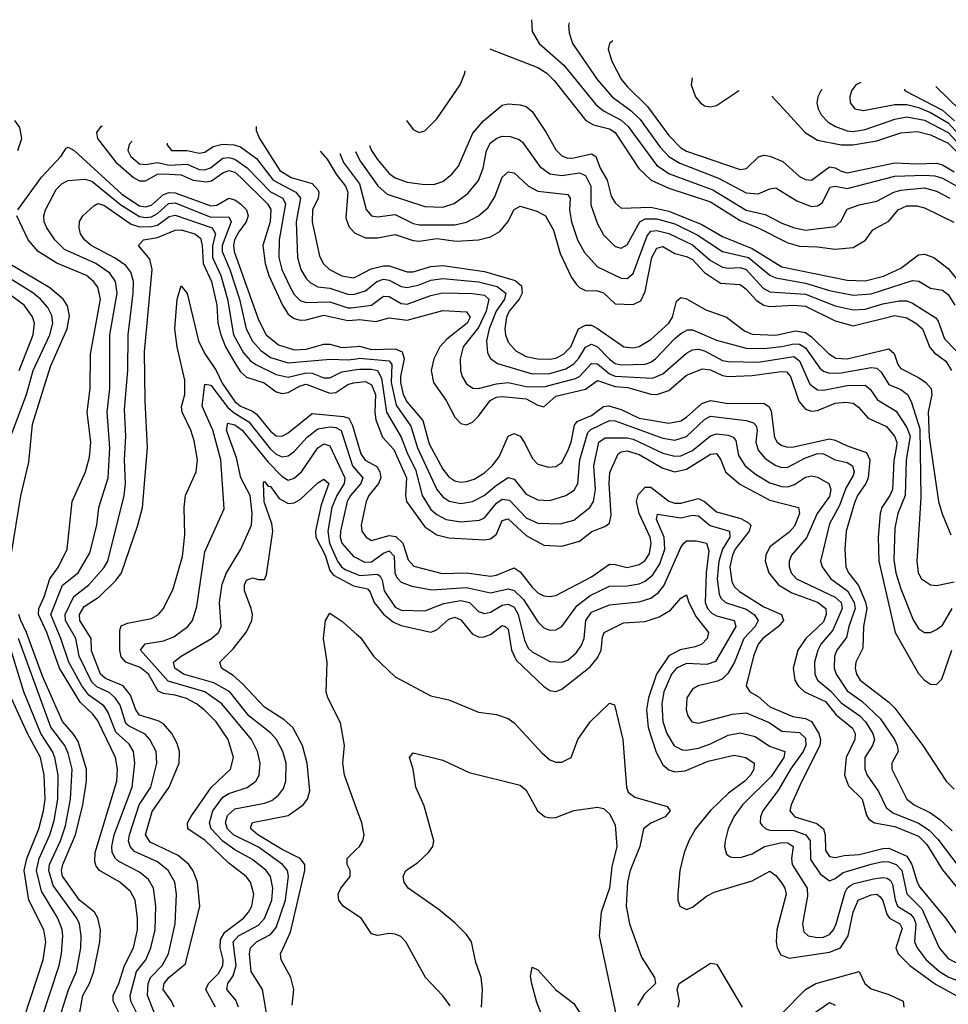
# Model space of a CAD drawing. Header units: inches. Extents: x 1305375 to 1407406, y 744550 to 841633.
# Tile 243 of 256: x 1338867 to 1341990, y 834440 to 837749. Entities that reach past the tile are written whole.
import ezdxf

# ---------------------------------------------------------------- set-up
doc = ezdxf.new("R2010")
doc.units = ezdxf.units.IN
doc.header["$MEASUREMENT"] = 0
doc.layers.add('B3833', color=7, linetype='Continuous')
doc.layers.add('B3843', color=7, linetype='Continuous')

msp = doc.modelspace()

# ---------------------------------------------------------------- linework, layer by layer
at = {"layer": 'B3833', "color": 5}
msp.add_line((1339996.2, 837306.1, 1760), (1340000, 837298.5, 1760), dxfattribs=at)
for points, elevation in [([(1338860.6, 837310), (1338873.7, 837350), (1338867.4, 837387.4), (1338851.1, 837411.1)], 1620), ([(1339145.7, 837391.3), (1339139.3, 837390), (1339125.2, 837370), (1339128.9, 837350), (1339190, 837270.1), (1339250, 837218.7), (1339270, 837208.1), (1339290, 837207.8), (1339330, 837229.7), (1339350, 837230.9), (1339410, 837227.5), (1339450, 837209.9), (1339495, 837205), (1339511.9, 837208.1), (1339550, 837235.1), (1339570, 837242.8), (1339590, 837236.6), (1339610, 837220), (1339700.1, 837130), (1339711.7, 837111.7), (1339709.7, 837070), (1339684.5, 836990), (1339692.4, 836930), (1339705.2, 836890), (1339750.4, 836790.4), (1339770, 836760.1), (1339790, 836745), (1339810, 836739.2), (1339830, 836740.1), (1339890, 836756.6), (1339970, 836738.1), (1340000, 836741.2)], 1620), ([(1339662.5, 837390.4), (1339661.7, 837390), (1339662.5, 837377.5), (1339673.9, 837350), (1339742.2, 837242.2), (1339779.6, 837219.6), (1339850, 837199.1), (1339870, 837177.2), (1339873.3, 837170), (1339870.6, 837150), (1339851.1, 837110), (1339850.3, 837070), (1339875.1, 836955.1), (1339889.2, 836929.2), (1339908.4, 836910), (1339950, 836888.6), (1339990, 836881.4), (1340000, 836886.6)], 1680), ([(1339244.8, 837341.2), (1339235.1, 837330), (1339230.8, 837310), (1339241.2, 837290), (1339270, 837265.1), (1339290, 837262.9), (1339330, 837269), (1339370, 837260.9), (1339430, 837263.4), (1339470, 837246.2), (1339490, 837245.1), (1339508.4, 837251.6), (1339550, 837284), (1339570, 837286.1), (1339590, 837281), (1339631.9, 837251.9), (1339710, 837171), (1339752.2, 837150), (1339760.5, 837130), (1339739.4, 837010), (1339738.8, 836950), (1339748.4, 836910), (1339776.3, 836850), (1339790, 836825.8), (1339810, 836805.9), (1339830, 836798.8), (1339910, 836800.9), (1339970, 836781.3), (1339981.5, 836781.5), (1340000, 836783.7)], 1640), ([(1339362.4, 837334.3), (1339361.5, 837330), (1339376.9, 837310), (1339430, 837309.8), (1339470, 837300.5), (1339490, 837304), (1339517.2, 837322.8), (1339548.7, 837331.3), (1339588.7, 837328.7), (1339610, 837322.3), (1339662.8, 837282.8), (1339718.9, 837210), (1339795.5, 837170), (1339811, 837150), (1339796.2, 837070), (1339801.1, 836950), (1339812.8, 836910), (1339830, 836880.1), (1339844.7, 836864.7), (1339870, 836851.5), (1339910, 836847), (1339970, 836827.4), (1339990, 836826.2), (1340000, 836829.1)], 1660), ([(1338860.9, 837110), (1338939.7, 837220.3), (1339004.8, 837290), (1339022.7, 837317.3), (1339030, 837320.7), (1339050, 837309.3), (1339210, 837163.5), (1339270, 837123.4), (1339290, 837120.2), (1339310, 837126.1), (1339350, 837162.4), (1339370, 837168.7), (1339390, 837167.2), (1339510, 837123.4), (1339530, 837126.5), (1339570, 837149.5), (1339590, 837144.1), (1339610, 837130.5), (1339629.3, 837110), (1339634.8, 837090), (1339628.9, 837070), (1339603.4, 837036.6), (1339589.7, 837010), (1339585.8, 836990), (1339588.6, 836970), (1339670, 836740.5), (1339696.3, 836690), (1339736.9, 836656.9), (1339790, 836639.4), (1339830, 836642), (1339890, 836658.9), (1339910, 836659.3), (1339950, 836648.1), (1340000, 836651.4)], 1580), ([(1339877.2, 837307.3), (1339901, 837281), (1339930.8, 837230), (1339962.2, 837190), (1339970, 837170), (1339963.4, 837083.4), (1339974.4, 837054.4), (1339993.3, 837033.3), (1340000, 837030.1)], 1720), ([(1339943.2, 837299.3), (1339955.7, 837270), (1340000, 837210.7)], 1740), ([(1339260.4, 834410), (1339241.1, 834450), (1339238.1, 834470), (1339259.6, 834550), (1339290.6, 834590), (1339308.4, 834630), (1339322.2, 834690), (1339325.3, 834770), (1339317, 834830), (1339299.8, 834859.8), (1339270, 834884.4), (1339200.5, 834920.5), (1339188.6, 834930), (1339177.7, 834950), (1339176.9, 834970), (1339184.7, 835010), (1339245.1, 835170), (1339254.6, 835250), (1339249.2, 835290), (1339234.9, 835314.9), (1339190, 835355), (1339163.3, 835423.3), (1339150, 835443.4), (1339099.6, 835479.6), (1339075.9, 835510), (1339031.7, 835590), (1339005.8, 835670), (1338971.1, 835750), (1339011.2, 835848.8), (1339063, 835890), (1339102.8, 835957.2), (1339125.8, 836050), (1339132.7, 836110), (1339164.2, 836210), (1339170.2, 836310.2), (1339160.8, 836430), (1339169.7, 836510), (1339170.3, 836690), (1339194.7, 836830), (1339189.2, 836870), (1339170, 836897), (1339122.4, 836930), (1339017.6, 836977.6), (1338984.6, 837010), (1338958.4, 837050), (1338949.5, 837070.5), (1338948.2, 837090), (1338953.6, 837110), (1338990, 837178.8), (1339010, 837199.3), (1339030, 837208.9), (1339086.3, 837213.7), (1339110, 837206.4), (1339206.7, 837126.7), (1339270, 837088.3), (1339290, 837084.6), (1339310, 837086.9), (1339330, 837098.2), (1339367.8, 837132.2), (1339390, 837134), (1339510, 837086.2), (1339570, 837087.3), (1339577.7, 837070), (1339547.8, 836990), (1339547.6, 836970), (1339574.1, 836910), (1339605.8, 836810), (1339629, 836710), (1339650, 836669.3), (1339677.9, 836637.9), (1339710, 836614.4), (1339770, 836595.9), (1339911, 836609), (1339970, 836606), (1340000, 836610)], 1560), ([(1339319.9, 834410), (1339296.8, 834470), (1339298.9, 834510), (1339306.8, 834530), (1339345.7, 834570), (1339367.9, 834610), (1339389.6, 834710), (1339394.3, 834810), (1339388.4, 834850), (1339366.7, 834890), (1339330, 834918.8), (1339253.3, 834953.3), (1339237.9, 834970), (1339232.8, 834990), (1339235.7, 835010), (1339269.2, 835110), (1339308, 835170), (1339328, 835250), (1339325.9, 835290), (1339305.1, 835330), (1339288.4, 835348.4), (1339234.8, 835374.8), (1339224.3, 835384.3), (1339205.1, 835445.1), (1339188.3, 835470), (1339167.7, 835487.7), (1339126.6, 835506.6), (1339110, 835522.7), (1339066.9, 835610), (1339055.5, 835670), (1339021.3, 835730), (1339020, 835750), (1339048.9, 835811.1), (1339099.2, 835850), (1339150, 835907.5), (1339162.9, 835930), (1339217.7, 836150), (1339222.4, 836190), (1339219.9, 836270), (1339224.1, 836350), (1339219.4, 836439.4), (1339230.5, 836570), (1339232.1, 836690), (1339248.4, 836830), (1339249.1, 836870), (1339240.5, 836900.5), (1339223.4, 836923.4), (1339187.9, 836947.9), (1339107.1, 836990), (1339084.9, 837010), (1339071.9, 837030), (1339066.5, 837050), (1339068.4, 837071.6), (1339078.9, 837090), (1339116.2, 837123.8), (1339130, 837131.5), (1339150, 837125.8), (1339241.9, 837061.9), (1339270, 837053.4), (1339310, 837053.8), (1339330, 837058.7), (1339370, 837088), (1339390, 837093), (1339513.8, 837050), (1339525.3, 837030), (1339514.9, 836990), (1339515.4, 836950), (1339543.9, 836890), (1339566.3, 836810), (1339586.1, 836690), (1339619.9, 836630), (1339643.3, 836603.3), (1339661.4, 836590), (1339730, 836557), (1339770, 836547.9), (1339830, 836562.6), (1339850, 836560.9), (1339890, 836545.5), (1339910, 836546), (1339950, 836565.5), (1340000, 836573.4)], 1540), ([(1339201.5, 834410), (1339181.2, 834450), (1339181.4, 834470), (1339200.3, 834510), (1339219.2, 834570), (1339249.1, 834630), (1339262.6, 834690), (1339263.5, 834730), (1339255.3, 834790), (1339239.5, 834819.5), (1339204.2, 834850), (1339134.9, 834890), (1339124, 834904), (1339119.4, 834919.4), (1339121.2, 834950), (1339193.9, 835190), (1339195.8, 835230), (1339189.3, 835270), (1339130, 835393), (1339114.5, 835414.5), (1339070, 835455.3), (1339000.5, 835570), (1338958.7, 835690), (1338930.2, 835750), (1338930.8, 835770), (1338948.8, 835810), (1338967.7, 835870), (1338997.3, 835910), (1339026.3, 835970), (1339043.6, 836130), (1339088.6, 836230), (1339101.2, 836278.8), (1339106.4, 836330), (1339093.9, 836430), (1339104.3, 836510), (1339104.8, 836624.8), (1339139.2, 836810), (1339130.2, 836850.2), (1339115.4, 836870), (1339091.7, 836890), (1338991.4, 836931.4), (1338929, 836970), (1338895.3, 837010), (1338856.9, 837090)], 1580), ([(1339386.1, 834430), (1339377.8, 834450), (1339349.5, 834489.5), (1339352.9, 834510), (1339369, 834530), (1339424.3, 834575.7), (1339472.7, 834770), (1339464.4, 834850), (1339450, 834889), (1339435.9, 834910), (1339399.9, 834939.9), (1339305.5, 834985.5), (1339290.3, 835010), (1339312.4, 835087.6), (1339369.9, 835170), (1339403.1, 835250), (1339404.4, 835290), (1339396.9, 835316.9), (1339378.9, 835350), (1339350, 835382.4), (1339332.6, 835392.6), (1339270, 835411.5), (1339257.9, 835430), (1339239.6, 835479.6), (1339215.1, 835510), (1339155.5, 835535.5), (1339139.2, 835550), (1339108.5, 835628.5), (1339107.7, 835670), (1339069.2, 835730), (1339068, 835750), (1339083.3, 835776.7), (1339134.3, 835810), (1339190, 835864.2), (1339209.6, 835890), (1339264.5, 836050), (1339279.5, 836110), (1339296.4, 836310), (1339288.4, 836468.4), (1339286.6, 836633.4), (1339312.3, 836910), (1339304.7, 836944.7), (1339267, 836990), (1339282.8, 837010), (1339330, 837017.7), (1339390, 837041.9), (1339410, 837042.8), (1339455.7, 837030), (1339475.1, 837015.1), (1339480.8, 836990), (1339483.8, 836930), (1339512.5, 836870), (1339529.5, 836790), (1339533.3, 836730), (1339543.2, 836690), (1339559.2, 836650), (1339590, 836596.2), (1339610, 836566.2), (1339630, 836548), (1339688.6, 836528.6), (1339730, 836498.3), (1339750, 836493.3), (1339770, 836496.4), (1339810, 836518.4), (1339830, 836523.9), (1339910, 836494.2), (1339930, 836496.6), (1339970, 836523.4), (1339990, 836529.1), (1340000, 836530.1)], 1520), ([(1338837.3, 836350), (1338889.7, 836490), (1338912.7, 836570), (1338968.6, 836690), (1338978.5, 836730), (1338975, 836755), (1338961.6, 836781.6), (1338937.4, 836810), (1338911.5, 836831.5), (1338701.7, 836961.7)], 1640), ([(1338837.7, 835950), (1338871.1, 836148.9), (1338898.1, 836261.9), (1338910.3, 836390), (1338970, 836584), (1339026.5, 836710), (1339034.6, 836754.6), (1339027.7, 836787.7), (1339013.4, 836810), (1338968.6, 836848.6), (1338830.7, 836930)], 1620), ([(1338864.6, 836570), (1338912.2, 836690), (1338916.2, 836730), (1338910, 836751.1), (1338881.5, 836790), (1338810, 836842.9)], 1660), ([(1339525.3, 834430), (1339492.8, 834490), (1339501.5, 834510), (1339536, 834544), (1339549.9, 834570), (1339551.1, 834590), (1339540.6, 834630), (1339541.9, 834658.1), (1339557, 834683), (1339619.1, 834730), (1339636.8, 834750), (1339648, 834770), (1339654, 834810), (1339643.5, 834850), (1339628.8, 834870), (1339570, 834914.1), (1339490.4, 834990.4), (1339432.3, 835030), (1339431.6, 835050), (1339442.2, 835070), (1339511.3, 835168.7), (1339575.4, 835230), (1339585.7, 835270), (1339567.9, 835330), (1339527.9, 835390), (1339487.6, 835430), (1339461.8, 835450), (1339427.8, 835467.8), (1339390, 835479.3), (1339350, 835484.2), (1339332.1, 835492.1), (1339299.7, 835550), (1339271.6, 835571.6), (1339224.4, 835590), (1339208.4, 835608.4), (1339203.8, 835630), (1339203.6, 835696.4), (1339207.8, 835712.2), (1339230, 835721.5), (1339310, 835736.3), (1339333.5, 835750), (1339350, 835770.3), (1339383.4, 835836.6), (1339414.6, 835945.4), (1339422.4, 836017.6), (1339420.3, 836110), (1339424.5, 836150), (1339460.5, 836230), (1339465.4, 836270), (1339454.2, 836334.2), (1339443, 836370), (1339412.8, 836430), (1339410.9, 836449.1), (1339422.4, 836490), (1339422.7, 836537.3), (1339396.9, 836650), (1339389.1, 836710), (1339396.9, 836810), (1339410, 836854.6), (1339430, 836828.7), (1339468.7, 836670), (1339488.9, 836628.9), (1339527.6, 836570), (1339547.4, 836527.4), (1339590, 836466.1), (1339610, 836450.3), (1339650, 836434.2), (1339663.6, 836423.6), (1339710, 836366.3), (1339730, 836351.3), (1339750, 836350.1), (1339770, 836361.3), (1339850, 836425.6), (1339956.1, 836416.1), (1339973.3, 836410), (1339986, 836386), (1340000, 836339)], 1480), ([(1339602.5, 834430), (1339593.7, 834453.7), (1339563, 834490), (1339567, 834510), (1339584.3, 834535.7), (1339594.8, 834570), (1339584.6, 834650), (1339602.8, 834670), (1339670, 834706), (1339690, 834728.8), (1339714.6, 834790), (1339718.4, 834830), (1339710.9, 834870), (1339695.3, 834890), (1339650, 834927), (1339590, 834959.5), (1339550, 834988.2), (1339511.3, 835030), (1339505.1, 835050), (1339516.8, 835090), (1339550, 835136.5), (1339570, 835148.8), (1339631.8, 835168.2), (1339660.8, 835190), (1339672.6, 835210), (1339675.4, 835250), (1339666.4, 835290), (1339646.2, 835330), (1339546.6, 835450), (1339489.9, 835490), (1339366, 835526), (1339272.9, 835630), (1339288.8, 835651.2), (1339350, 835661.7), (1339384.8, 835675.2), (1339432.4, 835710), (1339448.2, 835730), (1339463, 835777), (1339490, 835961.3), (1339555, 836105), (1339543.7, 836270), (1339515.9, 836370), (1339480.9, 836450), (1339490, 836524.4), (1339510, 836521), (1339566.4, 836446.4), (1339587.7, 836427.7), (1339637.6, 836397.6), (1339710, 836306.1), (1339730, 836289.3), (1339750, 836280.5), (1339770, 836283.6), (1339790, 836297.6), (1339833.6, 836346.4), (1339870, 836374.3), (1339910, 836381.2), (1339930, 836378.9), (1339948.5, 836368.5), (1339986.4, 836250), (1340000, 836234.1)], 1460), ([(1339703.8, 834370), (1339683, 834490), (1339645.6, 834550), (1339640.2, 834610), (1339642.6, 834630), (1339663.2, 834650), (1339710, 834675.1), (1339730, 834698.6), (1339760.5, 834790), (1339770.7, 834870.7), (1339767.3, 834890), (1339750.3, 834910), (1339670, 834967.9), (1339586.2, 835010), (1339566.1, 835030), (1339558.9, 835050), (1339565.6, 835074.4), (1339590, 835096.7), (1339690, 835116.2), (1339714.6, 835125.4), (1339737.4, 835142.6), (1339754.2, 835165.8), (1339761.6, 835190), (1339763.5, 835250), (1339752.4, 835290), (1339730.3, 835330), (1339711, 835351), (1339637.9, 835410), (1339573.3, 835490), (1339520, 835520), (1339418, 835550), (1339388.5, 835570), (1339384.5, 835590), (1339409.8, 835610), (1339512.4, 835670), (1339535.9, 835690), (1339544.7, 835710), (1339539.2, 835790), (1339547.9, 835852.1), (1339562.6, 835890), (1339610.4, 835970), (1339646.6, 836050), (1339649, 836090), (1339641.5, 836150), (1339610.7, 836210), (1339596.4, 836276.4), (1339562.3, 836370), (1339566.7, 836393.3), (1339590, 836387.5), (1339614.7, 836370), (1339702.7, 836262.7), (1339750, 836214.2), (1339770, 836201.9), (1339790, 836208.1), (1339814.4, 836230), (1339870, 836310.8), (1339890, 836323.6), (1339910, 836316.6), (1339960.4, 836210), (1339957.7, 836190), (1339933.9, 836150), (1339917, 836110), (1339903.5, 836030), (1339908.8, 835990), (1339936.2, 835930), (1339949.5, 835910), (1339961.8, 835901.8), (1340000, 835886)], 1440), ([(1339783.3, 834436.7), (1339788.7, 834490), (1339779, 834530), (1339746.8, 834590), (1339743.8, 834610), (1339777.8, 834682.2), (1339825.8, 834890), (1339825.6, 834910), (1339810.6, 834930.6), (1339750, 834959.8), (1339667.4, 835010), (1339643.7, 835030), (1339644, 835036), (1339650, 835051.1), (1339770, 835075.1), (1339820.2, 835110), (1339834.4, 835130), (1339842.4, 835157.6), (1339834.2, 835250), (1339817.7, 835310), (1339785, 835370), (1339756.3, 835396.3), (1339690, 835439.2), (1339616.7, 835516.7), (1339584.8, 835544.8), (1339545.3, 835570), (1339540.3, 835590), (1339584.9, 835635.1), (1339630, 835691.9), (1339647.1, 835730), (1339649.5, 835750), (1339645.1, 835770), (1339623.3, 835830), (1339623.1, 835850), (1339630, 835865.2), (1339650, 835873.4), (1339670, 835867.9), (1339690, 835868.4), (1339696.5, 835883.5), (1339717.7, 836030), (1339715, 836055), (1339689.3, 836129.3), (1339687.1, 836192.9), (1339690, 836197.4), (1339702.1, 836182.1), (1339710, 836181), (1339740, 836140), (1339770, 836123.1), (1339790, 836125), (1339810, 836136.2), (1339870, 836192.3), (1339890, 836204.8), (1339906.7, 836190), (1339881.1, 836118.9), (1339861.7, 836030), (1339862.7, 836010), (1339894.1, 835950), (1339910, 835898.5), (1339922.4, 835882.4), (1339990, 835846.5), (1340000, 835844.3)], 1420), ([(1340000, 836173.9), (1339979, 836150), (1339968.2, 836130), (1339946.1, 836030), (1339944.7, 836010), (1339950.3, 835990.3), (1339990, 835945.5), (1340000, 835940.2)], 1460), ([(1339061.8, 834370), (1339079, 834470), (1339101.5, 834510), (1339116.2, 834550), (1339136.1, 834650), (1339138.1, 834690), (1339129.9, 834729.9), (1339118.9, 834750), (1339068.1, 834790), (1339010.8, 834870.8), (1339007.5, 834890), (1339012, 834910), (1339054.7, 835010), (1339079.3, 835110), (1339091.8, 835190), (1339091.2, 835230), (1339063.4, 835323.4), (1339048.1, 835348.1), (1339010.8, 835390.8), (1338943.4, 835543.4), (1338890.1, 835690), (1338870.5, 835730), (1338863.9, 835750)], 1620), ([(1340000, 835098.1), (1339959.4, 835210), (1339953.2, 835250), (1339959.3, 835310), (1339945.8, 835385.8), (1339902.9, 835470), (1339897.1, 835490), (1339900.8, 835590), (1339888.7, 835670), (1339895.8, 835730), (1339910, 835754.4), (1339950, 835727.9), (1340000, 835684.6)], 1380), ([(1338940.7, 834390), (1338999.8, 834570), (1339007.9, 834610), (1339011.7, 834670), (1339010, 834690.9), (1338995.7, 834730), (1338940.5, 834820.5), (1338923.5, 834890), (1338932.6, 834930), (1338968, 835010), (1338982.6, 835057.4), (1338994.9, 835130), (1338996, 835210), (1338984.7, 835270), (1338976.9, 835290), (1338937.6, 835350), (1338881.1, 835490), (1338825.8, 835670)], 1660), ([(1338999.5, 834390), (1339030.8, 834489.2), (1339057.9, 834550), (1339072.1, 834630), (1339073.2, 834670), (1339068.1, 834710), (1339059.6, 834730), (1338979.8, 834839.8), (1338964.7, 834890), (1338967.2, 834910), (1339004, 834990), (1339020.6, 835039.4), (1339038.2, 835130), (1339043.8, 835230), (1339030, 835284.2), (1339018.7, 835310), (1338971.6, 835371.6), (1338863.2, 835670)], 1640), ([(1338860.2, 834330), (1338945.7, 834590), (1338954.9, 834650), (1338947.6, 834690), (1338897.6, 834790), (1338882.1, 834890), (1338891.4, 834930), (1338931.1, 835030), (1338947.3, 835090), (1338952.3, 835130), (1338949.5, 835210), (1338937.4, 835270), (1338892.7, 835350), (1338829.5, 835490)], 1680), ([(1340000, 834739.9), (1339955.3, 834770), (1339939.8, 834790), (1339938, 834810), (1339946.4, 834830), (1339978.8, 834870), (1339978.4, 834890), (1339968.4, 834910), (1339968, 834930), (1340000, 834961.2)], 1380)]:
    msp.add_lwpolyline(points, dxfattribs=dict(at, elevation=elevation))
at = {"layer": 'B3843', "color": 5}
for points, elevation in [([(1340588.3, 837749.5), (1340590.8, 837710), (1340613.5, 837670), (1340696.7, 837596.7), (1340804.5, 837464.5), (1340830, 837443.1), (1340890, 837412.2), (1340912.9, 837390), (1341010, 837259.2), (1341051.9, 837231.9), (1341198.1, 837178.1), (1341310, 837109.6), (1341374.5, 837094.5), (1341430, 837065.9), (1341472.7, 837050), (1341510, 837042.4), (1341610, 837054.7), (1341628.5, 837071.5), (1341650, 837112.3), (1341690, 837126.7), (1341750, 837139.2), (1341807.3, 837170), (1341830, 837176.8), (1341910, 837183.9), (1341950, 837173.5), (1341994.8, 837150)], 1840), ([(1340714.5, 837739.1), (1340712.3, 837730), (1340714.8, 837705.2), (1340726.5, 837670), (1340810, 837547.7), (1340859.7, 837490), (1340922.9, 837442.9), (1340953.7, 837413.7), (1341020.9, 837320.9), (1341050, 837289.5), (1341086.9, 837266.9), (1341217.2, 837217.2), (1341310, 837167.9), (1341350, 837164.1), (1341390, 837181.2), (1341410, 837184), (1341480.1, 837140.1), (1341530, 837121.9), (1341550, 837123.3), (1341565.9, 837134.1), (1341593.1, 837186.9), (1341610, 837189.7), (1341650, 837181.7), (1341810, 837223.6), (1341910, 837227.3), (1341944.3, 837224.3), (1341970, 837216.6), (1342018.9, 837190)], 1860), ([(1340862, 837678), (1340850.2, 837669.8), (1340846.4, 837650), (1340857.8, 837610), (1340890.1, 837550), (1340910, 837524.6), (1340977.8, 837457.8), (1341050, 837359.9), (1341090, 837318.3), (1341110, 837307.2), (1341290, 837245.8), (1341311, 837249), (1341351.2, 837288.8), (1341370, 837293.9), (1341390, 837291.1), (1341433.3, 837273.3), (1341490, 837222.6), (1341510, 837212), (1341530, 837209.7), (1341590, 837254.4), (1341610, 837252.1), (1341630, 837239.8), (1341650, 837235.1), (1341810, 837268.7), (1341884.5, 837264.5), (1341950, 837267.1), (1341970, 837261.7), (1342010, 837237.6)], 1880), ([(1340449.1, 837651.6), (1340450.2, 837650.2), (1340610, 837589.1), (1340639.6, 837570), (1340664.7, 837544.7), (1340771.2, 837411.2), (1340796.6, 837396.6), (1340850, 837382.5), (1340869.9, 837369.9), (1340949.6, 837249.6), (1340990.4, 837210.4), (1341050, 837183.4), (1341190, 837137.3), (1341290, 837074), (1341350.2, 837050.2), (1341450, 836999.6), (1341490, 836988.2), (1341550, 836986.3), (1341610, 836978.2), (1341670, 836983.4), (1341711.2, 837008.8), (1341736.7, 837043.4), (1341790, 837071.8), (1341821.1, 837110), (1341850, 837123.4), (1341884, 837124), (1341910, 837117), (1342008.7, 837068.7)], 1820), ([(1340168.2, 837411.2), (1340190, 837380.9), (1340210, 837370.8), (1340230, 837375.7), (1340270, 837415.8), (1340348.4, 837530), (1340364.1, 837570), (1340364.9, 837577.2)], 1820), ([(1341128.3, 837553.6), (1341125, 837530), (1341139.3, 837490), (1341156, 837470), (1341170, 837460.2), (1341190, 837456.2), (1341210, 837461.6), (1341284.7, 837510), (1341286.2, 837511.7)], 1920), ([(1341695.6, 837538.5), (1341679.5, 837530), (1341664.8, 837510), (1341658.7, 837490), (1341660.1, 837470), (1341675.6, 837450), (1341704.3, 837444.3), (1341810, 837464.7), (1341850, 837464.4), (1341890, 837454.3), (1341930, 837437.8), (1341990, 837402.6), (1342210, 837160.8)], 1960), ([(1341565.5, 837514.7), (1341561.5, 837510), (1341551.2, 837490), (1341547.8, 837470), (1341551.8, 837450), (1341562.3, 837430), (1341585.6, 837405.6), (1341610.9, 837390), (1341650, 837375.9), (1341670, 837374.1), (1341710, 837379.9), (1341810, 837415.4), (1341850, 837423.1), (1341910, 837411.7), (1341990, 837370.4), (1342137.9, 837210)], 1940), ([(1341841.4, 837516.5), (1341845.4, 837510), (1341970, 837445.9), (1342011.1, 837410)], 1980), ([(1341947.6, 837524.6), (1342030, 837445.1)], 2020), ([(1340043.7, 837326.9), (1340049.8, 837310), (1340070, 837279.6), (1340110, 837232.2), (1340130, 837217.8), (1340170, 837203.7), (1340230, 837195), (1340263.4, 837196.6), (1340290, 837206), (1340320.5, 837230), (1340342.5, 837257.5), (1340391.4, 837368.6), (1340426.7, 837410), (1340490, 837462.6), (1340510, 837467.2), (1340550, 837463.8), (1340570, 837457.3), (1340590, 837440.5), (1340637.5, 837370), (1340670, 837311.5), (1340690, 837291.5), (1340710, 837283.9), (1340730, 837284.6), (1340790, 837298.3), (1340804.8, 837290), (1340819.4, 837250), (1340843.2, 837210), (1340856.1, 837156.1), (1340870, 837134.1), (1340890, 837116), (1340990, 837119.8), (1341050, 837105.7), (1341161.3, 837061.3), (1341230, 837020.4), (1341330, 836980.5), (1341430, 836919.2), (1341650, 836873.9), (1341710, 836872), (1341772.3, 836887.7), (1341830, 836914), (1341890, 836959.5), (1341910, 836961.5), (1341940.9, 836950), (1341990, 836913.3), (1342039.5, 836850)], 1780), ([(1341397.7, 837493.9), (1341399.1, 837490), (1341509.1, 837370), (1341550, 837344.2), (1341630, 837329.2), (1341668.6, 837328.6), (1341750, 837342.6), (1341830, 837368.7), (1341886.7, 837373.3), (1341930, 837363), (1341990, 837334.1), (1342114, 837210)], 1920), ([(1340000, 837298.5), (1340012.6, 837272.6), (1340071.1, 837191.1), (1340102.8, 837162.8), (1340230, 837121.9), (1340290, 837119.7), (1340328.5, 837131.5), (1340374.5, 837165.5), (1340410, 837209.4), (1340425.1, 837250), (1340436.5, 837310), (1340450, 837335.1), (1340471.6, 837351.6), (1340490, 837357.5), (1340516.9, 837356.9), (1340546.8, 837346.8), (1340557.8, 837337.8), (1340616.2, 837256.2), (1340650, 837231.6), (1340690, 837225.7), (1340750, 837234.9), (1340770, 837225.7), (1340787.8, 837190), (1340787.6, 837127.6), (1340810, 837063.6), (1340830, 837026.4), (1340870, 836987.5), (1340890, 836981.7), (1340910, 836992.6), (1340952.3, 837070), (1340970, 837080), (1341010, 837080.5), (1341070, 837063), (1341145.8, 837025.8), (1341230, 836970.8), (1341317.8, 836950), (1341390, 836890.9), (1341410, 836881.3), (1341510, 836864.3), (1341590, 836839.8), (1341670, 836823.1), (1341730, 836827.9), (1341870, 836872.7), (1341890.4, 836870.4), (1341930, 836846.8), (1341970, 836840.9), (1341990, 836825.7), (1342012.4, 836790)], 1760), ([(1340000, 837210.7), (1340010, 837197.3), (1340031.6, 837111.6), (1340049.7, 837089.7), (1340070, 837086.3), (1340130, 837094.5), (1340190, 837064.8), (1340210, 837059.8), (1340330, 837060.1), (1340370, 837069.4), (1340410, 837090.1), (1340441.9, 837118.1), (1340465.4, 837154.6), (1340490, 837219.7), (1340510, 837238.6), (1340530, 837234.2), (1340578.4, 837190), (1340610, 837172.7), (1340710, 837161.5), (1340718.2, 837150), (1340716.2, 837110), (1340723.2, 837070), (1340743.4, 837010), (1340766.9, 836966.9), (1340810, 836918.3), (1340890, 836880.3), (1340910, 836880.1), (1340930, 836896.8), (1340976.7, 837023.3), (1340990, 837038.3), (1341010, 837040.7), (1341050, 837030.3), (1341130, 836992.8), (1341190, 836940.6), (1341230, 836917.2), (1341250, 836913.8), (1341290, 836917), (1341310, 836909.5), (1341367.6, 836847.6), (1341390, 836835.3), (1341510, 836826.7), (1341610, 836788.1), (1341670, 836774.2), (1341710, 836776.9), (1341770, 836794.4), (1341824.3, 836804.3), (1341850, 836804.5), (1341870, 836796.9), (1341947.8, 836747.8), (1341956.1, 836736.1), (1341977.3, 836677.3), (1342016.4, 836636.4)], 1740), ([(1340000, 837030.1), (1340030, 837016.1), (1340070, 837015.9), (1340130, 837027.5), (1340190, 837007.6), (1340210, 837005.5), (1340270, 837013.5), (1340334.9, 837005.1), (1340410.2, 837009.8), (1340450, 837019.9), (1340482.1, 837037.9), (1340508.9, 837070), (1340530, 837111), (1340550, 837122.4), (1340606, 837106), (1340635.6, 837090), (1340662.1, 837042.1), (1340684.1, 836964.1), (1340722.9, 836882.9), (1340739.4, 836859.4), (1340750, 836849), (1340770, 836839.7), (1340810, 836838.3), (1340830, 836831.1), (1340870, 836794.6), (1340930, 836791.8), (1340955.7, 836804.3), (1340970, 836835.5), (1340992.9, 836950), (1341010, 836981.4), (1341030, 836986.9), (1341070, 836964.1), (1341110, 836953.8), (1341130, 836943.6), (1341170, 836899.7), (1341224.2, 836864.2), (1341290, 836859.6), (1341310, 836844.1), (1341345.3, 836805.3), (1341370, 836790.1), (1341390, 836785.3), (1341470, 836790.4), (1341510, 836786.9), (1341610, 836737.2), (1341670, 836720.1), (1341810, 836755), (1341850, 836747.7), (1341880.9, 836730), (1341903.7, 836710), (1341927.3, 836647.3), (1341943.3, 836630), (1341982.1, 836602.1), (1342001, 836570)], 1720), ([(1340000, 836886.6), (1340048.4, 836911.6), (1340090, 836921.6), (1340110, 836922.6), (1340170, 836902.5), (1340190, 836902.3), (1340250, 836920.3), (1340290, 836923.1), (1340430, 836903), (1340533.1, 836873.1), (1340554.6, 836854.6), (1340557.1, 836830), (1340546.6, 836810), (1340512.7, 836770), (1340504.1, 836750), (1340498.6, 836710), (1340500.6, 836690), (1340510, 836665.8), (1340535.9, 836635.9), (1340570, 836617.9), (1340608.2, 836610), (1340650, 836608.1), (1340670, 836612), (1340695.3, 836624.7), (1340720.1, 836650), (1340746.6, 836710), (1340770, 836722.7), (1340790, 836722.3), (1340810, 836712), (1340898.5, 836650), (1340930, 836646.1), (1340950, 836650.8), (1340990, 836674.5), (1341050.4, 836729.6), (1341061.9, 836750), (1341076.4, 836803.6), (1341090, 836815.8), (1341110, 836811.5), (1341174.1, 836774.1), (1341243.5, 836750), (1341304.1, 836704.1), (1341330, 836693), (1341410, 836689), (1341476.3, 836703.7), (1341510, 836698.1), (1341530, 836683.9), (1341587, 836627), (1341611.7, 836611.7), (1341650, 836610), (1341790, 836642.9), (1341807.5, 836627.5), (1341820.7, 836590), (1341830, 836577.1), (1341890, 836547.3), (1341914.7, 836530), (1341931.9, 836510), (1341935.1, 836490), (1341922.6, 836430), (1341926, 836346), (1341957.5, 836130), (1341968.8, 836088.8), (1341998.1, 836018.1)], 1680), ([(1340000, 836829.1), (1340030, 836837.6), (1340067.5, 836870), (1340090, 836877), (1340110, 836873.9), (1340150, 836852.6), (1340170, 836848.9), (1340210, 836858.1), (1340250, 836874.1), (1340290, 836879.8), (1340410, 836868.3), (1340472.4, 836852.4), (1340501.6, 836830), (1340497.9, 836810), (1340469.7, 836770), (1340445.8, 836710), (1340436.4, 836670), (1340440.1, 836630), (1340450.8, 836610.8), (1340474.1, 836594.1), (1340590, 836558.9), (1340650, 836560), (1340703.5, 836576.5), (1340730, 836593.2), (1340747.7, 836612.3), (1340770, 836648.4), (1340790, 836659), (1340810, 836650.4), (1340850, 836608.2), (1340870, 836594), (1340890, 836589.2), (1340970, 836591.4), (1340990, 836598.5), (1341005.6, 836610), (1341070, 836678.2), (1341090, 836695), (1341113.3, 836706.7), (1341130, 836706.6), (1341210, 836672.6), (1341310, 836645.4), (1341370, 836644.3), (1341430, 836650.6), (1341470, 836660.4), (1341490, 836659.2), (1341510, 836646.3), (1341558.4, 836578.4), (1341570, 836568.4), (1341590, 836560.9), (1341630, 836562.7), (1341730, 836580.3), (1341750, 836577.7), (1341764.3, 836564.3), (1341790, 836523), (1341830, 836506.3), (1341853, 836490), (1341865.5, 836465.6), (1341894, 836373.9), (1341897.9, 836142.1), (1341883.6, 835930), (1341888.2, 835890), (1341900.2, 835870), (1341930, 835849.4), (1341950, 835848.1), (1342010, 835860.4)], 1660), ([(1340000, 836783.7), (1340050, 836789.5), (1340090, 836820.4), (1340110, 836819.6), (1340150, 836795.6), (1340170, 836792.9), (1340250, 836822.1), (1340290, 836831.1), (1340390, 836828.8), (1340430, 836823), (1340445.1, 836810), (1340436.1, 836770), (1340410, 836715.4), (1340357.9, 836650), (1340348.3, 836610), (1340349.6, 836570), (1340355.5, 836550), (1340370, 836525.1), (1340390.6, 836510.6), (1340410, 836509.3), (1340470, 836525.2), (1340510, 836529.8), (1340570, 836516.6), (1340630, 836515.5), (1340736.5, 836543.5), (1340750, 836550.7), (1340790, 836594.2), (1340810, 836592.9), (1340850, 836559.4), (1340870, 836551.4), (1340995.6, 836544.4), (1341030, 836559.2), (1341110, 836628.9), (1341130, 836639.4), (1341150, 836641.9), (1341170, 836636.9), (1341230, 836603.7), (1341250, 836600.1), (1341350, 836598.8), (1341470, 836616.9), (1341490, 836602.6), (1341524.7, 836524.7), (1341550, 836505.2), (1341570, 836503.9), (1341650, 836520.2), (1341710, 836521), (1341727.3, 836507.3), (1341752.3, 836472.3), (1341814.2, 836434.2), (1341850, 836378.7), (1341861.6, 836350), (1341848.4, 836270), (1341844.9, 836150), (1341819.7, 836090), (1341810, 836040.7), (1341806.3, 835933.7), (1341813, 835890), (1341830, 835836.3), (1341872, 835732), (1341890, 835703.2), (1341910, 835690.1), (1341930, 835689.4), (1341950, 835699.5), (1341970, 835714.4), (1342002.6, 835770)], 1640), ([(1340000, 836741.2), (1340010, 836742.2), (1340064.7, 836735.3), (1340110, 836746.9), (1340170, 836739.1), (1340290, 836771.7), (1340370, 836767.1), (1340381.4, 836750), (1340371.4, 836730), (1340303.8, 836676.2), (1340280.3, 836650), (1340259.7, 836610), (1340250.6, 836570), (1340258.9, 836530), (1340300.8, 836470), (1340330, 836413.8), (1340350, 836392.5), (1340370, 836388.2), (1340390, 836396.8), (1340410, 836416.6), (1340449.6, 836470), (1340470, 836480.2), (1340490, 836483.4), (1340570, 836474.9), (1340610, 836454.1), (1340630, 836448.7), (1340670, 836484.4), (1340770, 836507.8), (1340810, 836536.5), (1340870, 836516.1), (1340912.7, 836512.7), (1340990, 836491.1), (1341010, 836490.1), (1341050, 836503.2), (1341110, 836554.4), (1341163.6, 836576.4), (1341190, 836572.2), (1341230, 836553.9), (1341250, 836550.5), (1341330, 836553.1), (1341427.5, 836567.5), (1341445.4, 836565.4), (1341459.6, 836550), (1341487.4, 836467.4), (1341510, 836440.8), (1341530, 836433.4), (1341550, 836435.4), (1341610, 836460.1), (1341644.4, 836464.3), (1341670, 836460.5), (1341687.6, 836447.6), (1341720.7, 836410), (1341782.5, 836382.5), (1341809.5, 836349.5), (1341816.7, 836330), (1341816.2, 836316.2), (1341807.2, 836267.2), (1341801.9, 836170), (1341793.7, 836150), (1341766.9, 836110), (1341761.3, 836090), (1341753.6, 836010), (1341756.5, 835930), (1341811.8, 835690), (1341890, 835551.8), (1341910, 835529.5), (1341930, 835516.4), (1341950, 835514.8), (1341967.7, 835532.3), (1342001.9, 835630)], 1620), ([(1340000, 836651.4), (1340010, 836652.1), (1340050, 836640.4), (1340130, 836643), (1340153.4, 836633.4), (1340160, 836610), (1340147.1, 836550), (1340147.3, 836530), (1340156.4, 836490), (1340170, 836464), (1340222.4, 836402.4), (1340243.9, 836323.9), (1340290, 836238.6), (1340310, 836212.9), (1340330, 836199.3), (1340350, 836194.9), (1340370, 836197.2), (1340395, 836205), (1340430, 836226.2), (1340456.2, 836250), (1340479.5, 836280.5), (1340509.9, 836350.1), (1340530, 836358.2), (1340550, 836349.5), (1340566.2, 836326.2), (1340590, 836275.3), (1340610, 836255.4), (1340645.7, 836245.7), (1340670, 836247.2), (1340690, 836261.6), (1340710, 836300.5), (1340721.8, 836330), (1340733, 836387), (1340741.3, 836398.7), (1340790, 836419), (1340830, 836449.2), (1340848.6, 836451.4), (1340890, 836439.3), (1340950.2, 836409.8), (1341050, 836393.4), (1341090, 836401.1), (1341110, 836413.2), (1341160.9, 836459.1), (1341190, 836469.6), (1341250, 836459.5), (1341370, 836460.8), (1341387.7, 836447.7), (1341393.7, 836433.7), (1341405.3, 836345.3), (1341414.7, 836330), (1341430, 836317.8), (1341450, 836312.1), (1341470, 836313.7), (1341590, 836340.2), (1341610, 836336.7), (1341650, 836317), (1341714.7, 836294.7), (1341725.6, 836270), (1341720.4, 836210), (1341713.1, 836190), (1341684.2, 836150), (1341674.3, 836125.7), (1341646.9, 836030), (1341641.9, 835970), (1341645.1, 835910), (1341654.7, 835890), (1341687.6, 835847.6), (1341711.9, 835791.9), (1341716.1, 835770), (1341704.7, 835710), (1341703, 835637), (1341679.4, 835590), (1341677, 835570), (1341681.5, 835550), (1341693.1, 835530), (1341790, 835455.6), (1341810, 835435.3), (1341904.6, 835310), (1341982.6, 835190), (1342010, 835163.6)], 1580), ([(1340000, 836610), (1340010, 836611.4), (1340110, 836602.9), (1340119, 836590), (1340116.3, 836530), (1340133.3, 836453.3), (1340182.9, 836382.9), (1340205, 836310), (1340269.8, 836170), (1340290, 836145.3), (1340311.4, 836131.4), (1340350, 836123.6), (1340390, 836130.4), (1340429.3, 836150.7), (1340470, 836185.4), (1340510, 836210.7), (1340530, 836205.5), (1340570, 836155.1), (1340610, 836135.7), (1340650, 836133.7), (1340703.5, 836150), (1340731.4, 836168.6), (1340744.4, 836190), (1340750.7, 836270), (1340778, 836362), (1340787.6, 836372.4), (1340850, 836401.9), (1340870, 836401.1), (1341030, 836343.1), (1341070, 836336.3), (1341110, 836348.2), (1341170, 836406.2), (1341190, 836417.3), (1341310, 836402), (1341334.5, 836394.5), (1341343.9, 836383.9), (1341347.6, 836370), (1341343.1, 836330), (1341350, 836303), (1341374.6, 836274.6), (1341410, 836250.5), (1341430, 836244.3), (1341450, 836245.7), (1341510, 836277.2), (1341551, 836291), (1341570.3, 836290.3), (1341610, 836270.4), (1341650, 836260.7), (1341667.5, 836250), (1341673.7, 836230), (1341670, 836217.6), (1341645.2, 836174.8), (1341623.7, 836116.3), (1341590, 836054.8), (1341560.6, 835930), (1341565.6, 835910), (1341594.4, 835870), (1341650.8, 835830), (1341673.7, 835790), (1341677.1, 835770), (1341655.4, 835710), (1341647.5, 835672.5), (1341615.3, 835630), (1341607.7, 835610), (1341606.3, 835570), (1341612.6, 835550), (1341650, 835493.6), (1341698.8, 835458.8), (1341761, 835401), (1341809.1, 835330), (1341818.4, 835310), (1341820.8, 835290), (1341799.5, 835250), (1341799.6, 835230), (1341850.1, 835130), (1341875.3, 835110), (1341930, 835083.8), (1341961.4, 835061.4), (1342003, 835023)], 1560), ([(1340000, 836573.4), (1340010, 836574.9), (1340050, 836575.2), (1340070.4, 836570), (1340084.2, 836544.2), (1340100.8, 836430), (1340150, 836346.2), (1340170.8, 836290.8), (1340197.8, 836237.8), (1340220.3, 836150), (1340250, 836103.4), (1340270, 836085.8), (1340301, 836070), (1340350, 836061.8), (1340413.1, 836066.9), (1340430, 836075.2), (1340470, 836124.4), (1340490, 836138.2), (1340514.7, 836134.7), (1340570, 836075), (1340610, 836057.3), (1340684.8, 836055.2), (1340730, 836067.8), (1340784.1, 836110), (1340796.9, 836130), (1340803.1, 836170), (1340797.9, 836250), (1340814.2, 836330), (1340835.6, 836344.4), (1340910, 836344.1), (1340930, 836339.3), (1341030, 836292.6), (1341070, 836281.9), (1341090, 836283.7), (1341130, 836301.9), (1341190, 836350.4), (1341210, 836357.3), (1341250, 836352.9), (1341265.9, 836345.9), (1341275.1, 836335.1), (1341284.2, 836284.2), (1341307.1, 836250), (1341341.6, 836221.6), (1341390, 836192.7), (1341430, 836179.9), (1341450, 836179.6), (1341473.1, 836186.9), (1341510, 836212.1), (1341530, 836216.8), (1341550, 836211.7), (1341588.3, 836190), (1341594.6, 836170), (1341590, 836146.9), (1341548.8, 836090), (1341512.6, 836007.4), (1341462.4, 835950), (1341455.3, 835930), (1341454.9, 835910), (1341461.1, 835890), (1341479.6, 835870), (1341609, 835809), (1341630, 835790), (1341632.5, 835770), (1341602, 835698), (1341560.7, 835650), (1341550.7, 835630), (1341540.1, 835590), (1341540.8, 835550), (1341549.8, 835529.8), (1341593.8, 835493.8), (1341630, 835453.7), (1341692.1, 835410), (1341711.4, 835390), (1341736.7, 835350), (1341741.9, 835330), (1341735.4, 835310), (1341709.4, 835270), (1341709.3, 835230), (1341717.3, 835210), (1341755.7, 835155.7), (1341781.3, 835101.3), (1341803.8, 835083.8), (1341890, 835048.8), (1341925.8, 835025.8), (1341954.6, 834994.6), (1342050, 834870.1)], 1540), ([(1340000, 836530.1), (1340030, 836533.2), (1340050, 836522.5), (1340063, 836490), (1340060.8, 836430), (1340064.3, 836404.3), (1340086.7, 836346.7), (1340124.9, 836304.9), (1340168.2, 836210), (1340164.3, 836150), (1340167.6, 836130), (1340230, 836044.9), (1340270, 836017.8), (1340310, 836007.9), (1340430, 836001.5), (1340450, 836004.4), (1340470, 836020.7), (1340490, 836065.7), (1340510, 836071.6), (1340570, 836015.2), (1340630, 835982.7), (1340690, 835980.2), (1340750, 835996.6), (1340791, 836029), (1340834.4, 836045.6), (1340850, 836057.1), (1340856.4, 836083.6), (1340849.2, 836190.8), (1340852, 836228), (1340879.1, 836290), (1340890, 836296.6), (1340910, 836299.8), (1340950, 836288.3), (1341030, 836242.6), (1341070, 836229.2), (1341110, 836239.1), (1341190, 836288.7), (1341210, 836291.6), (1341225.3, 836270), (1341240.7, 836230), (1341288.6, 836188.6), (1341390, 836134.3), (1341486.7, 836110), (1341489.7, 836090), (1341473.1, 836046.9), (1341454, 836026), (1341390, 835977.6), (1341376.3, 835950), (1341374.6, 835930), (1341386.3, 835890), (1341418.5, 835850), (1341463.2, 835823.2), (1341550, 835792), (1341577.8, 835770), (1341579.3, 835750), (1341570, 835726), (1341510.7, 835670), (1341484.3, 835630), (1341468.3, 835570), (1341474.1, 835530), (1341484.6, 835510), (1341506.3, 835490), (1341577.5, 835457.5), (1341613, 835413), (1341668.3, 835368.3), (1341677.2, 835350), (1341675.3, 835330), (1341647, 835270), (1341640.8, 835210), (1341654.7, 835174.7), (1341700.4, 835130), (1341715.2, 835075.2), (1341722.7, 835062.7), (1341741.3, 835050), (1341810, 835037.3), (1341890, 835005.7), (1341917.3, 834977.3), (1341970, 834891.7), (1342020.4, 834830)], 1520), ([(1340000, 836339), (1340014.5, 836290), (1340029.1, 836269.1), (1340068, 836248), (1340078.1, 836230), (1340081.9, 836210), (1340074.1, 836190), (1340040.9, 836150), (1340031.6, 836130), (1340015.7, 836050), (1340017.4, 836030), (1340031.8, 836010), (1340050, 835999.1), (1340110, 836015.7), (1340132, 836012), (1340155.2, 835990), (1340173.5, 835933.5), (1340192.2, 835912.2), (1340288.1, 835888.1), (1340369.9, 835890.1), (1340450, 835879.6), (1340470, 835882.2), (1340530, 835906.7), (1340550, 835893.9), (1340590, 835842), (1340610, 835823.4), (1340630, 835813.2), (1340650, 835810.6), (1340670, 835814.5), (1340790, 835876.5), (1340850, 835918.9), (1340870, 835918.8), (1340910, 835908.4), (1340950, 835918.1), (1340970, 835931.6), (1340984.5, 835955.5), (1340991.2, 835990), (1340987, 836010), (1340950.6, 836090), (1340940.8, 836130), (1340947.3, 836152.7), (1340970, 836178.3), (1340990, 836178.7), (1341050, 836131.4), (1341070, 836124.9), (1341090, 836124.1), (1341150, 836140.5), (1341170, 836129.5), (1341210, 836095.8), (1341292.5, 836072.5), (1341318.2, 836058.2), (1341325.8, 836050), (1341320.1, 836030), (1341273.7, 835970), (1341263.8, 835950), (1341255.6, 835910), (1341261.4, 835861.4), (1341270, 835844), (1341287.5, 835827.5), (1341370, 835775.8), (1341429, 835750), (1341436.2, 835730), (1341418.6, 835710), (1341366.2, 835670), (1341350.4, 835650), (1341334.5, 835610), (1341310.1, 835510), (1341322.6, 835490), (1341350, 835475), (1341390, 835440.3), (1341467.4, 835407.4), (1341510, 835400.9), (1341530, 835390.4), (1341555, 835350), (1341560.3, 835330), (1341557.9, 835310), (1341497.1, 835190), (1341461, 835110), (1341456.6, 835090), (1341474.2, 835070), (1341547.6, 835047.6), (1341570, 835030.1), (1341576, 835010), (1341576.9, 834956.9), (1341590, 834936.3), (1341610, 834933.4), (1341639.4, 834940.6), (1341690, 834943.8), (1341770, 834964.1), (1341790, 834965.2), (1341850, 834938.1), (1341867.6, 834910), (1341885.2, 834850), (1341894.2, 834834.2), (1341980.8, 834730), (1342030, 834660.1)], 1480), ([(1340000, 836234.1), (1340020.5, 836210), (1340014.1, 836190), (1340000, 836173.9)], 1460), ([(1340000, 835940.2), (1340026.2, 835926.2), (1340050, 835927), (1340090, 835956.3), (1340110, 835963.8), (1340126.1, 835946.2), (1340128.5, 835890), (1340134.8, 835874.8), (1340150, 835859.3), (1340185.3, 835845.3), (1340252.8, 835832.8), (1340370, 835840.9), (1340450, 835822.9), (1340510, 835836.1), (1340530, 835830.7), (1340560.8, 835800.8), (1340610, 835725.9), (1340630, 835705.5), (1340650, 835697.6), (1340670, 835698.5), (1340690, 835709.4), (1340740.7, 835779.3), (1340786, 835814), (1340850, 835845.8), (1340910, 835846.7), (1340950, 835853.6), (1340970, 835862.6), (1340996.4, 835883.6), (1341019.9, 835920.1), (1341036.7, 835970), (1341034.3, 836010), (1341008.1, 836070), (1341012.4, 836087.6), (1341090, 836074.6), (1341130, 836083.6), (1341150, 836081.7), (1341189.5, 836049.5), (1341253.8, 836030), (1341254.7, 836010), (1341230.6, 835969.4), (1341217.8, 835930), (1341212.7, 835870), (1341218.9, 835818.9), (1341224.9, 835804.9), (1341240.1, 835790), (1341310, 835768), (1341337.5, 835750), (1341350.5, 835730), (1341340.7, 835710), (1341302.2, 835670), (1341270.4, 835589.6), (1341248.3, 835551.7), (1341230, 835534.5), (1341213.5, 835526.5), (1341149, 835511), (1341130, 835499.8), (1341110.1, 835470), (1341108.4, 835430), (1341113.7, 835410), (1341127.1, 835390), (1341150, 835384.5), (1341264.5, 835415.5), (1341310, 835419.6), (1341387, 835387), (1341430, 835358.3), (1341490, 835353.8), (1341510, 835334.2), (1341510.7, 835310), (1341502.4, 835290), (1341459.8, 835230), (1341419.1, 835160.9), (1341366.4, 835090), (1341357.9, 835070), (1341357.7, 835050), (1341362.6, 835042.6), (1341375.8, 835030), (1341390, 835024.8), (1341470, 835024.4), (1341510.4, 835010), (1341525, 834990), (1341526.6, 834926.6), (1341559, 834879), (1341590, 834855.2), (1341610, 834863.1), (1341636.9, 834883.1), (1341730, 834911.3), (1341770, 834919.7), (1341790, 834918.8), (1341814.5, 834910), (1341833.7, 834890), (1341851, 834811), (1341900.8, 834760.8), (1341959.3, 834630), (1341990, 834594.2), (1342030, 834573.2)], 1460), ([(1340000, 835886), (1340010, 835881.8), (1340070, 835886.1), (1340079.2, 835879.2), (1340086.1, 835866.1), (1340093.1, 835830), (1340130, 835775.1), (1340150, 835764.9), (1340230, 835762.2), (1340293.3, 835786.7), (1340350, 835797.5), (1340380.1, 835790), (1340410, 835760.1), (1340430, 835753.9), (1340450, 835757.9), (1340490, 835781.2), (1340510, 835785.5), (1340530, 835774.7), (1340543.7, 835750), (1340564.5, 835664.5), (1340577.4, 835637.4), (1340590, 835624.6), (1340650, 835592.3), (1340690, 835590.1), (1340710, 835596.9), (1340738.7, 835621.3), (1340755, 835645), (1340764.9, 835670), (1340770.5, 835730), (1340790, 835758.6), (1340850, 835782.9), (1340950, 835792.5), (1340990, 835805.4), (1341015.7, 835824.3), (1341033.7, 835846.3), (1341090, 835975.6), (1341100.3, 835990), (1341110, 835997.3), (1341142.2, 835997.8), (1341176.8, 835990), (1341184.6, 835964.6), (1341175.6, 835890), (1341172.3, 835790), (1341180.5, 835770), (1341194.2, 835754.2), (1341210, 835745.7), (1341270, 835730), (1341275.2, 835710), (1341207.2, 835592.8), (1341177.4, 835582.6), (1341110, 835586), (1341075.4, 835570), (1341059.2, 835550), (1341033, 835490), (1341026.1, 835450), (1341030.3, 835390.3), (1341043.4, 835350), (1341068.5, 835308.5), (1341095.4, 835295.4), (1341110, 835293.7), (1341150, 835301.3), (1341190, 835315.1), (1341250, 835344.2), (1341290, 835352.6), (1341340.1, 835340.1), (1341388.2, 835308.2), (1341440.1, 835290), (1341436.4, 835270), (1341394.1, 835205.9), (1341297.3, 835110), (1341268.3, 835070), (1341250.1, 835030), (1341239.2, 834990), (1341237.6, 834970), (1341244.5, 834944.5), (1341255.9, 834935.9), (1341270, 834932.9), (1341294.5, 834934.5), (1341330, 834946.3), (1341372, 834970), (1341430, 834983.6), (1341450, 834983.3), (1341468.7, 834970), (1341462.9, 834930), (1341465.4, 834910), (1341514.9, 834830), (1341516.6, 834803.4), (1341499.3, 834710), (1341504, 834684), (1341518.9, 834670), (1341550, 834664.4), (1341570, 834665.9), (1341590, 834674.8), (1341603.4, 834690), (1341613.2, 834710), (1341643.6, 834816.4), (1341649.8, 834830.2), (1341660.6, 834839.4), (1341673.5, 834846.5), (1341738.4, 834861.6), (1341770, 834866.6), (1341784.4, 834864.4), (1341795.8, 834855.8), (1341802.3, 834842.3), (1341810.8, 834790.8), (1341819.6, 834770), (1341862.9, 834742.9), (1341874.3, 834730), (1341880.8, 834710), (1341876.7, 834650), (1341885.2, 834630), (1341915.4, 834590), (1341960.6, 834550), (1341990, 834532.1), (1342044.8, 834510)], 1440), ([(1340000, 835844.3), (1340036.4, 835836.4), (1340045.8, 835825.8), (1340058.9, 835790), (1340090, 835750.9), (1340124.5, 835724.5), (1340150, 835713.6), (1340250, 835690.7), (1340270, 835699), (1340310, 835734.7), (1340330, 835740.9), (1340350, 835731.8), (1340390, 835684.1), (1340410, 835674.9), (1340426, 835674), (1340450, 835682.6), (1340490, 835713.5), (1340499.6, 835710), (1340510, 835700.7), (1340521, 835630), (1340536.3, 835596.3), (1340630, 835507.7), (1340650, 835494.7), (1340670, 835491.5), (1340690, 835499), (1340786, 835574), (1340810, 835604.8), (1340822.3, 835630), (1340826.5, 835673.5), (1340832.5, 835690), (1340897.3, 835722.7), (1340970, 835726.5), (1341017.8, 835742.2), (1341055.4, 835764.6), (1341090, 835805.5), (1341110, 835816.5), (1341117.3, 835790), (1341142.1, 835742.1), (1341183.3, 835690), (1341179.1, 835670), (1341160.5, 835650), (1341138.6, 835641.4), (1341088.1, 835631.9), (1341050, 835610.8), (1341008.1, 835550), (1340981.8, 835470), (1340974.6, 835430), (1340981.1, 835370), (1341007, 835287), (1341030, 835245), (1341050, 835227.7), (1341070, 835220.9), (1341105.2, 835225.2), (1341182.5, 835257.5), (1341270, 835277.4), (1341309.3, 835269.3), (1341337.5, 835250), (1341336.4, 835230), (1341324.6, 835210), (1341305.2, 835190), (1341250.6, 835150), (1341190, 835091.9), (1341140.1, 835030), (1341116.8, 834990), (1341101.5, 834950), (1341087.2, 834890), (1341080.2, 834810), (1341080.6, 834790), (1341087.2, 834770), (1341110, 834758.6), (1341130, 834766.3), (1341176.9, 834803.1), (1341202.9, 834817.1), (1341330, 834855.3), (1341390, 834887.8), (1341410, 834873.2), (1341430, 834847.2), (1341440.3, 834830), (1341445.1, 834810), (1341413.8, 834690), (1341410.9, 834650), (1341414.5, 834630), (1341426.6, 834606.6), (1341455, 834595), (1341590, 834615), (1341627.1, 834630), (1341653.5, 834670), (1341670, 834750.2), (1341686.3, 834790), (1341730, 834808.5), (1341750, 834810.4), (1341761.2, 834801.2), (1341769.3, 834789.3), (1341782.7, 834742.7), (1341792.6, 834730), (1341827.5, 834710), (1341834.3, 834694.3), (1341813.5, 834630), (1341820.9, 834610), (1341860.8, 834570), (1341947.4, 834507.4), (1342051.1, 834450)], 1420), ([(1340000, 835684.6), (1340013.2, 835673.2), (1340057.3, 835610), (1340130, 835541.2), (1340250, 835477.3), (1340310, 835463.2), (1340410, 835421.8), (1340470, 835413.7), (1340510, 835400.1), (1340530, 835386.2), (1340623.6, 835283.6), (1340650, 835261.7), (1340670, 835253.9), (1340690, 835254), (1340721.4, 835270), (1340743.9, 835330), (1340785.5, 835390), (1340850, 835451.9), (1340867.1, 835447.1), (1340894.8, 835330), (1340907.3, 835170), (1340913.1, 835153.1), (1340935.8, 835135.8), (1341044.7, 835104.7), (1341054.4, 835090), (1341038.2, 835070), (1340990, 835049.1), (1340964.5, 835030), (1340953, 834970), (1340920.1, 834890), (1340910.7, 834850), (1340906.1, 834770), (1340917.5, 834710), (1340958, 834598), (1341002.3, 834530), (1341005, 834510), (1340966.9, 834473.1), (1340944.5, 834435.5)], 1380), ([(1340419.8, 834430), (1340423.1, 834490), (1340418.8, 834530), (1340400.7, 834580.7), (1340386.8, 834650), (1340370, 834675.1), (1340330, 834713.3), (1340277.2, 834757.2), (1340173.7, 834830), (1340160.4, 834850), (1340156.1, 834870), (1340165.7, 834890), (1340204.9, 834915.1), (1340242, 834950), (1340256.2, 834970), (1340259.6, 834990), (1340227.5, 835107.5), (1340198.7, 835170), (1340189.8, 835230), (1340177.6, 835270), (1340190, 835285.5), (1340290, 835260.4), (1340378.9, 835218.9), (1340550, 835177.1), (1340570, 835159.3), (1340608.4, 835090), (1340631.8, 835071.8), (1340650, 835066.7), (1340670, 835068), (1340730, 835091.3), (1340810, 835103.1), (1340830, 835097.6), (1340850, 835080.3), (1340870, 835042.8), (1340875.3, 834970), (1340858.4, 834901.6), (1340850.1, 834829.9), (1340822.4, 834750), (1340815.9, 834670), (1340879.5, 834370)], 1360), ([(1340000, 834961.2), (1340009.5, 834970.5), (1340021.2, 834990), (1340024.9, 835010), (1340017.5, 835050), (1340000, 835098.1)], 1380), ([(1340314.7, 834434.7), (1340290, 834468.3), (1340231.7, 834530), (1340166, 834650), (1340148.3, 834668.3), (1340130, 834676.2), (1340110, 834677.7), (1340070, 834670.9), (1340050, 834677.4), (1340014.8, 834730), (1340000, 834739.9)], 1380), ([(1340636.3, 834370), (1340606.3, 834446.3), (1340589, 834509), (1340584.9, 834535.1), (1340590, 834564.7), (1340610, 834556.3), (1340670, 834488.2), (1340730, 834442.8), (1340764.4, 834390)], 1340), ([(1341081.3, 834430), (1341086, 834450), (1341077.8, 834490), (1341084.5, 834510), (1341190, 834578.6), (1341210, 834575.3), (1341214.2, 834570), (1341296.2, 834430)], 1380), ([(1341430, 834409.3), (1341510, 834489.6), (1341544.7, 834510), (1341690, 834550.1), (1341709.7, 834509.7), (1341730, 834492), (1341790, 834473.4), (1341838.7, 834450), (1341840.1, 834430)], 1380), ([(1341479.5, 834370), (1341590, 834445.6), (1341610, 834437.1)], 1360)]:
    msp.add_lwpolyline(points, dxfattribs=dict(at, elevation=elevation))

doc.saveas('drawing.dxf')
